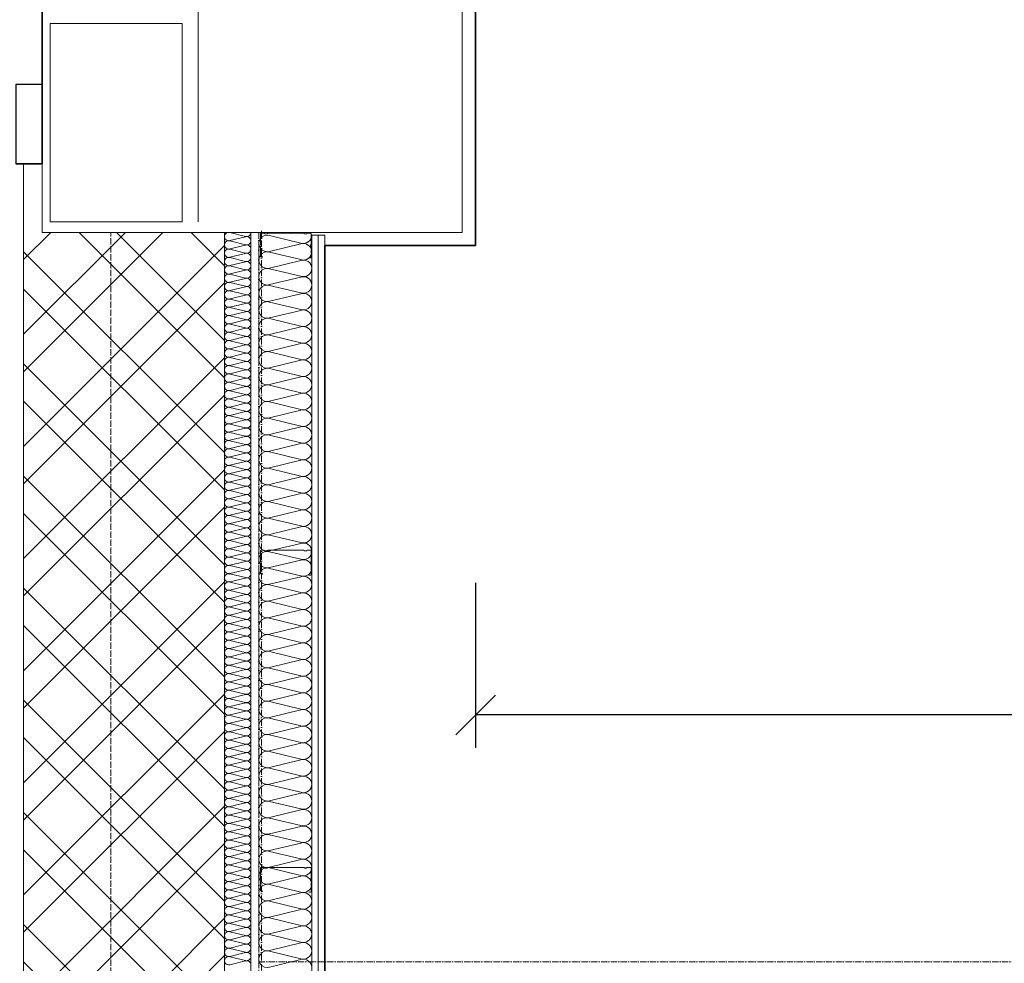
# Model space of a CAD drawing. Header units: inches. Extents: x -96941 to 10978768, y -673 to 1070890.
# Tile 122 of 256: x 55205 to 57068, y 6160 to 7946. Entities that reach past the tile are written whole.
import ezdxf

# ---------------------------------------------------------------- set-up
doc = ezdxf.new("R2010")
doc.units = ezdxf.units.IN
doc.linetypes.add('ACAD_ISO02W100', pattern=[15, 12, -3])
doc.linetypes.add('ACAD_ISO10W100', pattern=[18.5, 12, -3, 0.5, -3])
doc.layers.get('Defpoints').update_dxf_attribs({"color": 6, "lineweight": 9})
for name, color, linetype, lineweight in [('!_A_01_TENKÁ', 8, 'Continuous', 13), ('!_A_02_HRUBÁ', 255, 'Continuous', 35), ('!_A_03_ČIARKOVANÁ', 41, 'ACAD_ISO02W100', 13), ('!_A_04_BODKOČIARKOVANÁ', 30, 'ACAD_ISO10W100', 13), ('!_A_21_KÓTY', 3, 'Continuous', 9), ('!_A_23_ŠRAFY', 252, 'Continuous', 9), ('A-DETL-THIN', 151, 'Continuous', 9), ('A-GLAZ-CWMG', 51, 'Continuous', 18)]:
    doc.layers.add(name, color=color, linetype=linetype, lineweight=lineweight)
doc.layers.add('!_A_52_NOVÉ KCIE', color=7, linetype='Continuous', lineweight=13, true_color=0xa30000)
doc.layers.add('UK3', color=3, linetype='Continuous')
doc.styles.add('Iso CP', font='isocp.shx', dxfattribs={"width": 0.8})
doc.dimstyles.new('1-50', dxfattribs={"dimscale": 50, "dimtxt": 2.5, "dimasz": 1.5, "dimexe": 1.25, "dimexo": 1, "dimtad": 1, "dimdec": 0, "dimrnd": 5, "dimdsep": 46, "dimtxsty": 'Iso CP', "dimblk1": 'OBLIQUE', "dimblk2": 'OBLIQUE', "dimsah": 1, "dimcen": 2.5, "dimclrt": 4, "dimadec": 0, "dimazin": 0, "dimtfac": 1, "dimtdec": 0, "dimtmove": 1, "dimatfit": 3, "dimldrblk": 'OBLIQUE', "dimfxl": 5, "dimfxlon": 1, "dimtfill": 1, "dimtolj": 1, "dimtzin": 0, "dimarcsym": 0})

# ---------------------------------------------------------------- blocks, each defined once
blk = doc.blocks.new('Rectangular Mullion - 50x150-1522325-1_NP NOVÉ KONŠTRUKCIE')
at = {"layer": 'A-GLAZ-CWMG', "color": 250, "lineweight": 25}
for p, q in [((-50, 75), (0, 75)), ((-50, -75), (-50, 75)), ((0, -75), (-50, -75))]:
    blk.add_line(p, q, dxfattribs=at)
blk = doc.blocks.new('*U1417')
at = {"flags": 128}
for points in [[(-4386.7, 0, 0.505403), (-4405.8, -25.9), (-4387.5, -101.2, -1.345402), (-4425.8, -101.2), (-4407.6, -25.9, 0.505403), (-4426.7, 0)], [(-4346.7, 0, 0.505403), (-4365.8, -25.9), (-4347.5, -101.2, -1.345402), (-4385.8, -101.2), (-4367.6, -25.9, 0.505403), (-4386.7, 0)], [(-4306.7, 0, 0.505403), (-4325.8, -25.9), (-4307.5, -101.2, -1.345402), (-4345.8, -101.2), (-4327.6, -25.9, 0.505403), (-4346.7, 0)], [(-4266.7, 0, 0.505403), (-4285.8, -25.9), (-4267.5, -101.2, -1.345402), (-4305.8, -101.2), (-4287.6, -25.9, 0.505403), (-4306.7, 0)], [(-4226.7, 0, 0.505403), (-4245.8, -25.9), (-4227.5, -101.2, -1.345402), (-4265.8, -101.2), (-4247.6, -25.9, 0.505403), (-4266.7, 0)], [(-4186.7, 0, 0.505403), (-4205.8, -25.9), (-4187.5, -101.2, -1.345402), (-4225.8, -101.2), (-4207.6, -25.9, 0.505403), (-4226.7, 0)], [(-4146.7, 0, 0.505403), (-4165.8, -25.9), (-4147.5, -101.2, -1.345402), (-4185.8, -101.2), (-4167.6, -25.9, 0.505403), (-4186.7, 0)], [(-4106.7, 0, 0.505403), (-4125.8, -25.9), (-4107.5, -101.2, -1.345402), (-4145.8, -101.2), (-4127.6, -25.9, 0.505403), (-4146.7, 0)], [(-4066.7, 0, 0.505403), (-4085.8, -25.9), (-4067.5, -101.2, -1.345402), (-4105.8, -101.2), (-4087.6, -25.9, 0.505403), (-4106.7, 0)], [(-4026.7, 0, 0.505403), (-4045.8, -25.9), (-4027.5, -101.2, -1.345402), (-4065.8, -101.2), (-4047.6, -25.9, 0.505403), (-4066.7, 0)], [(-3986.7, 0, 0.505403), (-4005.8, -25.9), (-3987.5, -101.2, -1.345402), (-4025.8, -101.2), (-4007.6, -25.9, 0.505403), (-4026.7, 0)], [(-3946.7, 0, 0.505403), (-3965.8, -25.9), (-3947.5, -101.2, -1.345402), (-3985.8, -101.2), (-3967.6, -25.9, 0.505403), (-3986.7, 0)], [(-3906.7, 0, 0.505403), (-3925.8, -25.9), (-3907.5, -101.2, -1.345402), (-3945.8, -101.2), (-3927.6, -25.9, 0.505403), (-3946.7, 0)], [(-3866.7, 0, 0.505403), (-3885.8, -25.9), (-3867.5, -101.2, -1.345402), (-3905.8, -101.2), (-3887.6, -25.9, 0.505403), (-3906.7, 0)], [(-3826.7, 0, 0.505403), (-3845.8, -25.9), (-3827.5, -101.2, -1.345402), (-3865.8, -101.2), (-3847.6, -25.9, 0.505403), (-3866.7, 0)], [(-3786.7, 0, 0.505403), (-3805.8, -25.9), (-3787.5, -101.2, -1.345402), (-3825.8, -101.2), (-3807.6, -25.9, 0.505403), (-3826.7, 0)], [(-3746.7, 0, 0.505403), (-3765.8, -25.9), (-3747.5, -101.2, -1.345402), (-3785.8, -101.2), (-3767.6, -25.9, 0.505403), (-3786.7, 0)], [(-3706.7, 0, 0.505403), (-3725.8, -25.9), (-3707.5, -101.2, -1.345402), (-3745.8, -101.2), (-3727.6, -25.9, 0.505403), (-3746.7, 0)], [(-3666.7, 0, 0.505403), (-3685.8, -25.9), (-3667.5, -101.2, -1.345402), (-3705.8, -101.2), (-3687.6, -25.9, 0.505403), (-3706.7, 0)], [(-3626.7, 0, 0.505403), (-3645.8, -25.9), (-3627.5, -101.2, -1.345402), (-3665.8, -101.2), (-3647.6, -25.9, 0.505403), (-3666.7, 0)], [(-3586.7, 0, 0.505403), (-3605.8, -25.9), (-3587.5, -101.2, -1.345402), (-3625.8, -101.2), (-3607.6, -25.9, 0.505403), (-3626.7, 0)], [(-3546.7, 0, 0.505403), (-3565.8, -25.9), (-3547.5, -101.2, -1.345402), (-3585.8, -101.2), (-3567.6, -25.9, 0.505403), (-3586.7, 0)], [(-3506.7, 0, 0.505403), (-3525.8, -25.9), (-3507.5, -101.2, -1.345402), (-3545.8, -101.2), (-3527.6, -25.9, 0.505403), (-3546.7, 0)], [(-3466.7, 0, 0.505403), (-3485.8, -25.9), (-3467.5, -101.2, -1.345402), (-3505.8, -101.2), (-3487.6, -25.9, 0.505403), (-3506.7, 0)], [(-3426.7, 0, 0.505403), (-3445.8, -25.9), (-3427.5, -101.2, -1.345402), (-3465.8, -101.2), (-3447.6, -25.9, 0.505403), (-3466.7, 0)], [(-3386.7, 0, 0.505403), (-3405.8, -25.9), (-3387.5, -101.2, -1.345402), (-3425.8, -101.2), (-3407.6, -25.9, 0.505403), (-3426.7, 0)], [(-3346.7, 0, 0.505403), (-3365.8, -25.9), (-3347.5, -101.2, -1.345402), (-3385.8, -101.2), (-3367.6, -25.9, 0.505403), (-3386.7, 0)], [(-3306.7, 0, 0.505403), (-3325.8, -25.9), (-3307.5, -101.2, -1.345402), (-3345.8, -101.2), (-3327.6, -25.9, 0.505403), (-3346.7, 0)], [(-3266.7, 0, 0.505403), (-3285.8, -25.9), (-3267.5, -101.2, -1.345402), (-3305.8, -101.2), (-3287.6, -25.9, 0.505403), (-3306.7, 0)], [(-3226.7, 0, 0.505403), (-3245.8, -25.9), (-3227.5, -101.2, -1.345402), (-3265.8, -101.2), (-3247.6, -25.9, 0.505403), (-3266.7, 0)], [(-3186.7, 0, 0.505403), (-3205.8, -25.9), (-3187.5, -101.2, -1.345402), (-3225.8, -101.2), (-3207.6, -25.9, 0.505403), (-3226.7, 0)], [(-3146.7, 0, 0.505403), (-3165.8, -25.9), (-3147.5, -101.2, -1.345402), (-3185.8, -101.2), (-3167.6, -25.9, 0.505403), (-3186.7, 0)], [(-3106.7, 0, 0.505403), (-3125.8, -25.9), (-3107.5, -101.2, -1.345402), (-3145.8, -101.2), (-3127.6, -25.9, 0.505403), (-3146.7, 0)], [(-3066.7, 0, 0.505403), (-3085.8, -25.9), (-3067.5, -101.2, -1.345402), (-3105.8, -101.2), (-3087.6, -25.9, 0.505403), (-3106.7, 0)], [(-3026.7, 0, 0.505403), (-3045.8, -25.9), (-3027.5, -101.2, -1.345402), (-3065.8, -101.2), (-3047.6, -25.9, 0.505403), (-3066.7, 0)], [(-2986.7, 0, 0.505403), (-3005.8, -25.9), (-2987.5, -101.2, -1.345402), (-3025.8, -101.2), (-3007.6, -25.9, 0.505403), (-3026.7, 0)], [(-2946.7, 0, 0.505403), (-2965.8, -25.9), (-2947.5, -101.2, -1.345402), (-2985.8, -101.2), (-2967.6, -25.9, 0.505403), (-2986.7, 0)], [(-2906.7, 0, 0.505403), (-2925.8, -25.9), (-2907.5, -101.2, -1.345402), (-2945.8, -101.2), (-2927.6, -25.9, 0.505403), (-2946.7, 0)], [(-2866.7, 0, 0.505403), (-2885.8, -25.9), (-2867.5, -101.2, -1.345402), (-2905.8, -101.2), (-2887.6, -25.9, 0.505403), (-2906.7, 0)], [(-2826.7, 0, 0.505403), (-2845.8, -25.9), (-2827.5, -101.2, -1.345402), (-2865.8, -101.2), (-2847.6, -25.9, 0.505403), (-2866.7, 0)], [(-2786.7, 0, 0.505403), (-2805.8, -25.9), (-2787.5, -101.2, -1.345402), (-2825.8, -101.2), (-2807.6, -25.9, 0.505403), (-2826.7, 0)], [(-2746.7, 0, 0.505403), (-2765.8, -25.9), (-2747.5, -101.2, -1.345402), (-2785.8, -101.2), (-2767.6, -25.9, 0.505403), (-2786.7, 0)], [(-2706.7, 0, 0.505403), (-2725.8, -25.9), (-2707.5, -101.2, -1.345402), (-2745.8, -101.2), (-2727.6, -25.9, 0.505403), (-2746.7, 0)], [(-2666.7, 0, 0.505403), (-2685.8, -25.9), (-2667.5, -101.2, -1.345402), (-2705.8, -101.2), (-2687.6, -25.9, 0.505403), (-2706.7, 0)]]:
    blk.add_lwpolyline(points, format="xyb", dxfattribs=at)
blk = doc.blocks.new('*U1427')
at = {"flags": 128}
for points in [[(-9502, 0, 0.505403), (-9521.1, -25.9), (-9502.8, -101.2, -1.345402), (-9541.1, -101.2), (-9522.9, -25.9, 0.505403), (-9542, 0)], [(-9462, 0, 0.505403), (-9481.1, -25.9), (-9462.8, -101.2, -1.345402), (-9501.1, -101.2), (-9482.9, -25.9, 0.505403), (-9502, 0)], [(-9422, 0, 0.505403), (-9441.1, -25.9), (-9422.8, -101.2, -1.345402), (-9461.1, -101.2), (-9442.9, -25.9, 0.505403), (-9462, 0)], [(-9382, 0, 0.505403), (-9401.1, -25.9), (-9382.8, -101.2, -1.345402), (-9421.1, -101.2), (-9402.9, -25.9, 0.505403), (-9422, 0)], [(-9342, 0, 0.505403), (-9361.1, -25.9), (-9342.8, -101.2, -1.345402), (-9381.1, -101.2), (-9362.9, -25.9, 0.505403), (-9382, 0)], [(-9302, 0, 0.505403), (-9321.1, -25.9), (-9302.8, -101.2, -1.345402), (-9341.1, -101.2), (-9322.9, -25.9, 0.505403), (-9342, 0)], [(-9262, 0, 0.505403), (-9281.1, -25.9), (-9262.8, -101.2, -1.345402), (-9301.1, -101.2), (-9282.9, -25.9, 0.505403), (-9302, 0)], [(-9222, 0, 0.505403), (-9241.1, -25.9), (-9222.8, -101.2, -1.345402), (-9261.1, -101.2), (-9242.9, -25.9, 0.505403), (-9262, 0)], [(-9182, 0, 0.505403), (-9201.1, -25.9), (-9182.8, -101.2, -1.345402), (-9221.1, -101.2), (-9202.9, -25.9, 0.505403), (-9222, 0)], [(-9142, 0, 0.505403), (-9161.1, -25.9), (-9142.8, -101.2, -1.345402), (-9181.1, -101.2), (-9162.9, -25.9, 0.505403), (-9182, 0)], [(-9102, 0, 0.505403), (-9121.1, -25.9), (-9102.8, -101.2, -1.345402), (-9141.1, -101.2), (-9122.9, -25.9, 0.505403), (-9142, 0)], [(-9062, 0, 0.505403), (-9081.1, -25.9), (-9062.8, -101.2, -1.345402), (-9101.1, -101.2), (-9082.9, -25.9, 0.505403), (-9102, 0)], [(-9022, 0, 0.505403), (-9041.1, -25.9), (-9022.8, -101.2, -1.345402), (-9061.1, -101.2), (-9042.9, -25.9, 0.505403), (-9062, 0)], [(-8982, 0, 0.505403), (-9001.1, -25.9), (-8982.8, -101.2, -1.345402), (-9021.1, -101.2), (-9002.9, -25.9, 0.505403), (-9022, 0)], [(-8942, 0, 0.505403), (-8961.1, -25.9), (-8942.8, -101.2, -1.345402), (-8981.1, -101.2), (-8962.9, -25.9, 0.505403), (-8982, 0)], [(-8902, 0, 0.505403), (-8921.1, -25.9), (-8902.8, -101.2, -1.345402), (-8941.1, -101.2), (-8922.9, -25.9, 0.505403), (-8942, 0)], [(-8862, 0, 0.505403), (-8881.1, -25.9), (-8862.8, -101.2, -1.345402), (-8901.1, -101.2), (-8882.9, -25.9, 0.505403), (-8902, 0)], [(-8822, 0, 0.505403), (-8841.1, -25.9), (-8822.8, -101.2, -1.345402), (-8861.1, -101.2), (-8842.9, -25.9, 0.505403), (-8862, 0)], [(-8782, 0, 0.505403), (-8801.1, -25.9), (-8782.8, -101.2, -1.345402), (-8821.1, -101.2), (-8802.9, -25.9, 0.505403), (-8822, 0)], [(-8742, 0, 0.505403), (-8761.1, -25.9), (-8742.8, -101.2, -1.345402), (-8781.1, -101.2), (-8762.9, -25.9, 0.505403), (-8782, 0)], [(-8702, 0, 0.505403), (-8721.1, -25.9), (-8702.8, -101.2, -1.345402), (-8741.1, -101.2), (-8722.9, -25.9, 0.505403), (-8742, 0)], [(-8662, 0, 0.505403), (-8681.1, -25.9), (-8662.8, -101.2, -1.345402), (-8701.1, -101.2), (-8682.9, -25.9, 0.505403), (-8702, 0)], [(-8622, 0, 0.505403), (-8641.1, -25.9), (-8622.8, -101.2, -1.345402), (-8661.1, -101.2), (-8642.9, -25.9, 0.505403), (-8662, 0)], [(-8582, 0, 0.505403), (-8601.1, -25.9), (-8582.8, -101.2, -1.345402), (-8621.1, -101.2), (-8602.9, -25.9, 0.505403), (-8622, 0)], [(-8542, 0, 0.505403), (-8561.1, -25.9), (-8542.8, -101.2, -1.345402), (-8581.1, -101.2), (-8562.9, -25.9, 0.505403), (-8582, 0)], [(-8502, 0, 0.505403), (-8521.1, -25.9), (-8502.8, -101.2, -1.345402), (-8541.1, -101.2), (-8522.9, -25.9, 0.505403), (-8542, 0)], [(-8462, 0, 0.505403), (-8481.1, -25.9), (-8462.8, -101.2, -1.345402), (-8501.1, -101.2), (-8482.9, -25.9, 0.505403), (-8502, 0)], [(-8422, 0, 0.505403), (-8441.1, -25.9), (-8422.8, -101.2, -1.345402), (-8461.1, -101.2), (-8442.9, -25.9, 0.505403), (-8462, 0)], [(-8382, 0, 0.505403), (-8401.1, -25.9), (-8382.8, -101.2, -1.345402), (-8421.1, -101.2), (-8402.9, -25.9, 0.505403), (-8422, 0)], [(-8342, 0, 0.505403), (-8361.1, -25.9), (-8342.8, -101.2, -1.345402), (-8381.1, -101.2), (-8362.9, -25.9, 0.505403), (-8382, 0)], [(-8302, 0, 0.505403), (-8321.1, -25.9), (-8302.8, -101.2, -1.345402), (-8341.1, -101.2), (-8322.9, -25.9, 0.505403), (-8342, 0)], [(-8262, 0, 0.505403), (-8281.1, -25.9), (-8262.8, -101.2, -1.345402), (-8301.1, -101.2), (-8282.9, -25.9, 0.505403), (-8302, 0)], [(-8222, 0, 0.505403), (-8241.1, -25.9), (-8222.8, -101.2, -1.345402), (-8261.1, -101.2), (-8242.9, -25.9, 0.505403), (-8262, 0)], [(-8182, 0, 0.505403), (-8201.1, -25.9), (-8182.8, -101.2, -1.345402), (-8221.1, -101.2), (-8202.9, -25.9, 0.505403), (-8222, 0)], [(-8142, 0, 0.505403), (-8161.1, -25.9), (-8142.8, -101.2, -1.345402), (-8181.1, -101.2), (-8162.9, -25.9, 0.505403), (-8182, 0)], [(-8102, 0, 0.505403), (-8121.1, -25.9), (-8102.8, -101.2, -1.345402), (-8141.1, -101.2), (-8122.9, -25.9, 0.505403), (-8142, 0)], [(-8062, 0, 0.505403), (-8081.1, -25.9), (-8062.8, -101.2, -1.345402), (-8101.1, -101.2), (-8082.9, -25.9, 0.505403), (-8102, 0)], [(-8022, 0, 0.505403), (-8041.1, -25.9), (-8022.8, -101.2, -1.345402), (-8061.1, -101.2), (-8042.9, -25.9, 0.505403), (-8062, 0)], [(-7982, 0, 0.505403), (-8001.1, -25.9), (-7982.8, -101.2, -1.345402), (-8021.1, -101.2), (-8002.9, -25.9, 0.505403), (-8022, 0)], [(-7942, 0, 0.505403), (-7961.1, -25.9), (-7942.8, -101.2, -1.345402), (-7981.1, -101.2), (-7962.9, -25.9, 0.505403), (-7982, 0)], [(-7902, 0, 0.505403), (-7921.1, -25.9), (-7902.8, -101.2, -1.345402), (-7941.1, -101.2), (-7922.9, -25.9, 0.505403), (-7942, 0)], [(-7862, 0, 0.505403), (-7881.1, -25.9), (-7862.8, -101.2, -1.345402), (-7901.1, -101.2), (-7882.9, -25.9, 0.505403), (-7902, 0)], [(-7822, 0, 0.505403), (-7841.1, -25.9), (-7822.8, -101.2, -1.345402), (-7861.1, -101.2), (-7842.9, -25.9, 0.505403), (-7862, 0)], [(-7782, 0, 0.505403), (-7801.1, -25.9), (-7782.8, -101.2, -1.345402), (-7821.1, -101.2), (-7802.9, -25.9, 0.505403), (-7822, 0)], [(-7742, 0, 0.505403), (-7761.1, -25.9), (-7742.8, -101.2, -1.345402), (-7781.1, -101.2), (-7762.9, -25.9, 0.505403), (-7782, 0)], [(-7702, 0, 0.505403), (-7721.1, -25.9), (-7702.8, -101.2, -1.345402), (-7741.1, -101.2), (-7722.9, -25.9, 0.505403), (-7742, 0)], [(-7662, 0, 0.505403), (-7681.1, -25.9), (-7662.8, -101.2, -1.345402), (-7701.1, -101.2), (-7682.9, -25.9, 0.505403), (-7702, 0)], [(-7622, 0, 0.505403), (-7641.1, -25.9), (-7622.8, -101.2, -1.345402), (-7661.1, -101.2), (-7642.9, -25.9, 0.505403), (-7662, 0)], [(-7582, 0, 0.505403), (-7601.1, -25.9), (-7582.8, -101.2, -1.345402), (-7621.1, -101.2), (-7602.9, -25.9, 0.505403), (-7622, 0)], [(-7542, 0, 0.505403), (-7561.1, -25.9), (-7542.8, -101.2, -1.345402), (-7581.1, -101.2), (-7562.9, -25.9, 0.505403), (-7582, 0)], [(-7502, 0, 0.505403), (-7521.1, -25.9), (-7502.8, -101.2, -1.345402), (-7541.1, -101.2), (-7522.9, -25.9, 0.505403), (-7542, 0)], [(-7462, 0, 0.505403), (-7481.1, -25.9), (-7462.8, -101.2, -1.345402), (-7501.1, -101.2), (-7482.9, -25.9, 0.505403), (-7502, 0)], [(-7422, 0, 0.505403), (-7441.1, -25.9), (-7422.8, -101.2, -1.345402), (-7461.1, -101.2), (-7442.9, -25.9, 0.505403), (-7462, 0)], [(-7382, 0, 0.505403), (-7401.1, -25.9), (-7382.8, -101.2, -1.345402), (-7421.1, -101.2), (-7402.9, -25.9, 0.505403), (-7422, 0)], [(-7342, 0, 0.505403), (-7361.1, -25.9), (-7342.8, -101.2, -1.345402), (-7381.1, -101.2), (-7362.9, -25.9, 0.505403), (-7382, 0)], [(-7302, 0, 0.505403), (-7321.1, -25.9), (-7302.8, -101.2, -1.345402), (-7341.1, -101.2), (-7322.9, -25.9, 0.505403), (-7342, 0)], [(-7262, 0, 0.505403), (-7281.1, -25.9), (-7262.8, -101.2, -1.345402), (-7301.1, -101.2), (-7282.9, -25.9, 0.505403), (-7302, 0)], [(-7222, 0, 0.505403), (-7241.1, -25.9), (-7222.8, -101.2, -1.345402), (-7261.1, -101.2), (-7242.9, -25.9, 0.505403), (-7262, 0)], [(-7182, 0, 0.505403), (-7201.1, -25.9), (-7182.8, -101.2, -1.345402), (-7221.1, -101.2), (-7202.9, -25.9, 0.505403), (-7222, 0)], [(-7142, 0, 0.505403), (-7161.1, -25.9), (-7142.8, -101.2, -1.345402), (-7181.1, -101.2), (-7162.9, -25.9, 0.505403), (-7182, 0)], [(-7102, 0, 0.505403), (-7121.1, -25.9), (-7102.8, -101.2, -1.345402), (-7141.1, -101.2), (-7122.9, -25.9, 0.505403), (-7142, 0)], [(-7062, 0, 0.505403), (-7081.1, -25.9), (-7062.8, -101.2, -1.345402), (-7101.1, -101.2), (-7082.9, -25.9, 0.505403), (-7102, 0)], [(-7022, 0, 0.505403), (-7041.1, -25.9), (-7022.8, -101.2, -1.345402), (-7061.1, -101.2), (-7042.9, -25.9, 0.505403), (-7062, 0)], [(-6982, 0, 0.505403), (-7001.1, -25.9), (-6982.8, -101.2, -1.345402), (-7021.1, -101.2), (-7002.9, -25.9, 0.505403), (-7022, 0)], [(-6942, 0, 0.505403), (-6961.1, -25.9), (-6942.8, -101.2, -1.345402), (-6981.1, -101.2), (-6962.9, -25.9, 0.505403), (-6982, 0)], [(-6902, 0, 0.505403), (-6921.1, -25.9), (-6902.8, -101.2, -1.345402), (-6941.1, -101.2), (-6922.9, -25.9, 0.505403), (-6942, 0)], [(-6862, 0, 0.505403), (-6881.1, -25.9), (-6862.8, -101.2, -1.345402), (-6901.1, -101.2), (-6882.9, -25.9, 0.505403), (-6902, 0)], [(-6822, 0, 0.505403), (-6841.1, -25.9), (-6822.8, -101.2, -1.345402), (-6861.1, -101.2), (-6842.9, -25.9, 0.505403), (-6862, 0)], [(-6782, 0, 0.505403), (-6801.1, -25.9), (-6782.8, -101.2, -1.345402), (-6821.1, -101.2), (-6802.9, -25.9, 0.505403), (-6822, 0)], [(-6742, 0, 0.505403), (-6761.1, -25.9), (-6742.8, -101.2, -1.345402), (-6781.1, -101.2), (-6762.9, -25.9, 0.505403), (-6782, 0)], [(-6702, 0, 0.505403), (-6721.1, -25.9), (-6702.8, -101.2, -1.345402), (-6741.1, -101.2), (-6722.9, -25.9, 0.505403), (-6742, 0)], [(-6662, 0, 0.505403), (-6681.1, -25.9), (-6662.8, -101.2, -1.345402), (-6701.1, -101.2), (-6682.9, -25.9, 0.505403), (-6702, 0)], [(-6622, 0, 0.505403), (-6641.1, -25.9), (-6622.8, -101.2, -1.345402), (-6661.1, -101.2), (-6642.9, -25.9, 0.505403), (-6662, 0)], [(-6582, 0, 0.505403), (-6601.1, -25.9), (-6582.8, -101.2, -1.345402), (-6621.1, -101.2), (-6602.9, -25.9, 0.505403), (-6622, 0)], [(-6542, 0, 0.505403), (-6561.1, -25.9), (-6542.8, -101.2, -1.345402), (-6581.1, -101.2), (-6562.9, -25.9, 0.505403), (-6582, 0)], [(-6502, 0, 0.505403), (-6521.1, -25.9), (-6502.8, -101.2, -1.345402), (-6541.1, -101.2), (-6522.9, -25.9, 0.505403), (-6542, 0)], [(-6462, 0, 0.505403), (-6481.1, -25.9), (-6462.8, -101.2, -1.345402), (-6501.1, -101.2), (-6482.9, -25.9, 0.505403), (-6502, 0)], [(-6422, 0, 0.505403), (-6441.1, -25.9), (-6422.8, -101.2, -1.345402), (-6461.1, -101.2), (-6442.9, -25.9, 0.505403), (-6462, 0)], [(-6382, 0, 0.505403), (-6401.1, -25.9), (-6382.8, -101.2, -1.345402), (-6421.1, -101.2), (-6402.9, -25.9, 0.505403), (-6422, 0)], [(-6342, 0, 0.505403), (-6361.1, -25.9), (-6342.8, -101.2, -1.345402), (-6381.1, -101.2), (-6362.9, -25.9, 0.505403), (-6382, 0)], [(-6302, 0, 0.505403), (-6321.1, -25.9), (-6302.8, -101.2, -1.345402), (-6341.1, -101.2), (-6322.9, -25.9, 0.505403), (-6342, 0)], [(-6262, 0, 0.505403), (-6281.1, -25.9), (-6262.8, -101.2, -1.345402), (-6301.1, -101.2), (-6282.9, -25.9, 0.505403), (-6302, 0)], [(-6222, 0, 0.505403), (-6241.1, -25.9), (-6222.8, -101.2, -1.345402), (-6261.1, -101.2), (-6242.9, -25.9, 0.505403), (-6262, 0)], [(-6182, 0, 0.505403), (-6201.1, -25.9), (-6182.8, -101.2, -1.345402), (-6221.1, -101.2), (-6202.9, -25.9, 0.505403), (-6222, 0)], [(-6142, 0, 0.505403), (-6161.1, -25.9), (-6142.8, -101.2, -1.345402), (-6181.1, -101.2), (-6162.9, -25.9, 0.505403), (-6182, 0)], [(-6102, 0, 0.505403), (-6121.1, -25.9), (-6102.8, -101.2, -1.345402), (-6141.1, -101.2), (-6122.9, -25.9, 0.505403), (-6142, 0)], [(-6062, 0, 0.505403), (-6081.1, -25.9), (-6062.8, -101.2, -1.345402), (-6101.1, -101.2), (-6082.9, -25.9, 0.505403), (-6102, 0)], [(-6022, 0, 0.505403), (-6041.1, -25.9), (-6022.8, -101.2, -1.345402), (-6061.1, -101.2), (-6042.9, -25.9, 0.505403), (-6062, 0)]]:
    blk.add_lwpolyline(points, format="xyb", dxfattribs=at)
blk = doc.blocks.new('_Oblique')
at = {"color": 0, "linetype": 'ByBlock', "lineweight": -2}
blk.add_line((-0.5, -0.5), (0.5, 0.5), dxfattribs=at)
blk = doc.blocks.new('*D2461')
at = {"layer": '!_A_21_KÓTY', "color": 0, "lineweight": -2, "transparency": 16777216}
for p, q in [((56067.7, 6880.4), (56067.7, 6567.9)), ((58732.6, 6880.4), (58732.6, 6567.9)), ((58732.6, 6630.4), (56067.7, 6630.4))]:
    blk.add_line(p, q, dxfattribs=at)
at = {"layer": 'Defpoints', "color": 0, "transparency": 16777216}
for p in [(56067.7, 7518.4), (58732.6, 6938.4), (56067.7, 6630.4)]:
    blk.add_point(p, dxfattribs=at)
at = {"layer": '!_A_21_KÓTY', "color": 0, "lineweight": -2, "transparency": 16777216, "xscale": 75, "yscale": 75, "zscale": 75, "rotation": 180}
blk.add_blockref('_Oblique', (56067.7, 6630.4), dxfattribs=at)
at = {"layer": '!_A_21_KÓTY', "color": 0, "lineweight": -2, "transparency": 16777216, "xscale": 75, "yscale": 75, "zscale": 75}
blk.add_blockref('_Oblique', (58732.6, 6630.4), dxfattribs=at)
at = {"layer": '!_A_21_KÓTY', "color": 4, "transparency": 16777216, "insert": (57400.2, 6724.1), "char_height": 125, "attachment_point": 5, "style": 'Iso CP', "bg_fill": 3, "box_fill_scale": 1.1, "bg_fill_color": 256, "bg_fill_true_color": 13158600, "bg_fill_transparency": 0}
blk.add_mtext('\\A1;2665', dxfattribs=at)
blk = doc.blocks.new('*D2465')
at = {"layer": '!_A_21_KÓTY', "color": 0, "lineweight": -2, "transparency": 16777216}
for p, q in [((56067.7, 4857.8), (56067.7, 4545.3)), ((57257.7, 4857.8), (57257.7, 4545.3)), ((57257.7, 4607.8), (56067.7, 4607.8))]:
    blk.add_line(p, q, dxfattribs=at)
at = {"layer": 'Defpoints', "color": 0, "transparency": 16777216}
for p in [(56067.7, 7518.4), (57257.7, 5646.1), (56067.7, 4607.8)]:
    blk.add_point(p, dxfattribs=at)
at = {"layer": '!_A_21_KÓTY', "color": 0, "lineweight": -2, "transparency": 16777216, "xscale": 75, "yscale": 75, "zscale": 75, "rotation": 180}
blk.add_blockref('_Oblique', (56067.7, 4607.8), dxfattribs=at)
at = {"layer": '!_A_21_KÓTY', "color": 0, "lineweight": -2, "transparency": 16777216, "xscale": 75, "yscale": 75, "zscale": 75}
blk.add_blockref('_Oblique', (57257.7, 4607.8), dxfattribs=at)
at = {"layer": '!_A_21_KÓTY', "color": 4, "transparency": 16777216, "insert": (56662.7, 4701.5), "char_height": 125, "attachment_point": 5, "style": 'Iso CP', "bg_fill": 3, "box_fill_scale": 1.1, "bg_fill_color": 256, "bg_fill_true_color": 13158600, "bg_fill_transparency": 0}
blk.add_mtext('\\A1;1190', dxfattribs=at)
blk = doc.blocks.new('*D2519')
at = {"layer": '!_A_21_KÓTY', "color": 0, "lineweight": -2, "transparency": 16777216}
for p, q in [((56067.7, 5756.9), (56067.7, 5444.4)), ((60782.7, 5756.9), (60782.7, 5444.4)), ((60782.7, 5506.9), (56067.7, 5506.9))]:
    blk.add_line(p, q, dxfattribs=at)
at = {"layer": 'Defpoints', "color": 0, "transparency": 16777216}
for p in [(56067.7, 7518.4), (60782.7, 5940.9), (56067.7, 5506.9)]:
    blk.add_point(p, dxfattribs=at)
at = {"layer": '!_A_21_KÓTY', "color": 0, "lineweight": -2, "transparency": 16777216, "xscale": 75, "yscale": 75, "zscale": 75, "rotation": 180}
blk.add_blockref('_Oblique', (56067.7, 5506.9), dxfattribs=at)
at = {"layer": '!_A_21_KÓTY', "color": 0, "lineweight": -2, "transparency": 16777216, "xscale": 75, "yscale": 75, "zscale": 75}
blk.add_blockref('_Oblique', (60782.7, 5506.9), dxfattribs=at)
at = {"layer": '!_A_21_KÓTY', "color": 4, "transparency": 16777216, "insert": (58425.2, 5600.6), "char_height": 125, "attachment_point": 5, "style": 'Iso CP', "bg_fill": 3, "box_fill_scale": 1.1, "bg_fill_color": 256, "bg_fill_true_color": 13158600, "bg_fill_transparency": 0}
blk.add_mtext('\\A1;4715', dxfattribs=at)

msp = doc.modelspace()

# ---------------------------------------------------------------- hatches: boundary and pattern name
at = {"layer": '!_A_23_ŠRAFY', "true_color": 0xa30000}
h = msp.add_hatch(dxfattribs=at)
h.set_pattern_fill('ZDIVO-VYS_PEV', color=14, scale=50)
h.set_pattern_definition([(45, (5722.54, -69504.64), (-106.06602, 106.06602), []), (45, (5793.25, -69504.64), (-106.06602, 106.06602), []), (135, (5722.54, -69504.64), (-106.06602, -106.06602), []), (135, (5793.25, -69504.64), (-106.06602, -106.06602), [])])
edge = h.paths.add_edge_path(flags=16)
edge.add_arc((55322.735, 4183.404), 110, 0, 360)
h.paths.add_polyline_path([(55212.735, 7543.404), (55592.735, 7543.404), (55592.735, 3395.404), (55212.735, 3395.404), (55212.735, 4093.404)])

# ---------------------------------------------------------------- linework, layer by layer
at = {"layer": '!_A_01_TENKÁ', "color": 14, "true_color": 0xa30000}
for points in [[(55212.735, 7673.404), (55212.735, 3395.404), (55592.735, 3395.404)], [(55592.735, 7543.404), (55592.735, 3395.404)]]:
    msp.add_lwpolyline(points, dxfattribs=at)
at = {"layer": '!_A_02_HRUBÁ'}
msp.add_lwpolyline([(55807.735, 8338.404), (55807.735, 12798.404), (57647.735, 12798.404), (57647.735, 12978.404), (55247.735, 12978.404), (55247.735, 7673.404), (55197.735, 7673.404)], dxfattribs=at)
at = {"layer": '!_A_03_ČIARKOVANÁ'}
msp.add_lwpolyline([(55377.735, 3380.404), (55377.735, 7543.404)], dxfattribs=at)
at = {"layer": '!_A_03_ČIARKOVANÁ', "color": 14, "true_color": 0xa30000}
msp.add_lwpolyline([(55657.735, 7543.404), (55657.735, 3382.42)], dxfattribs=at)
at = {"layer": '!_A_04_BODKOČIARKOVANÁ'}
for points in [[(55657.735, 7543.404), (55657.735, 6163.404), (68047.735, 6163.404), (68047.735, 7563.404)], [(55662.735, 7546.647), (55662.735, 3993.404)]]:
    msp.add_lwpolyline(points, dxfattribs=at)
at = {"layer": '!_A_52_NOVÉ KCIE', "lineweight": 35}
for p, q in [((56067.735, 7518.404), (56067.735, 8338.404)), ((55782.735, 7518.404), (56067.735, 7518.404))]:
    msp.add_line(p, q, dxfattribs=at)
at = {"layer": '!_A_52_NOVÉ KCIE'}
for points in [[(55592.735, 3745.164), (55642.735, 3745.164), (55642.735, 7543.404), (55592.735, 7543.404)], [(55757.735, 7538.404), (55782.735, 7538.404), (55782.735, 3848.404), (55757.735, 3848.404)]]:
    msp.add_lwpolyline(points, close=True, dxfattribs=at)
msp.add_lwpolyline([(55770.235, 3848.404), (55770.235, 7538.404)], dxfattribs=at)
at = {"layer": '!_A_52_NOVÉ KCIE', "lineweight": 35}
msp.add_lwpolyline([(55782.735, 7518.404), (55782.735, 3848.404)], dxfattribs=at)
at = {"layer": 'A-DETL-THIN'}
for p, q in [((55247.735, 12978.404), (55247.735, 7543.404)), ((55542.735, 8313.404), (55542.735, 7563.404)), ((56042.735, 7543.404), (56042.735, 8313.404)), ((55512.735, 7938.404), (55262.735, 7938.404)), ((55262.735, 7938.404), (55262.735, 7563.404)), ((55512.735, 7563.404), (55512.735, 7938.404)), ((55262.735, 7563.404), (55512.735, 7563.404)), ((55247.735, 7543.404), (56042.735, 7543.404))]:
    msp.add_line(p, q, dxfattribs=at)
at = {"layer": 'UK3', "color": 14, "true_color": 0xa30000, "const_width": 2, "flags": 128}
for points in [[(55751.763, 7495.125), (55755.393, 7495.125, 0.41421356), (55756.643, 7496.375), (55756.643, 7516.634, 0.26794919), (55756.018, 7517.716, -0.57735027), (55756.018, 7519.881, 0.26794919), (55756.643, 7520.964), (55756.643, 7540.699, 0.41421356), (55755.393, 7541.949), (55749.78, 7541.949, 0.24752855), (55748.748, 7541.405, -0.24752855), (55747.717, 7540.861), (55744.218, 7540.861, -0.24752855), (55743.186, 7541.405, 0.24752855), (55742.155, 7541.949), (55675.307, 7541.949, 0.24752855), (55674.276, 7541.405, -0.24752855), (55673.244, 7540.861), (55669.745, 7540.861, -0.24752855), (55668.713, 7541.405, 0.24752855), (55667.682, 7541.949), (55662.069, 7541.949, 0.41421356), (55660.819, 7540.699), (55660.819, 7520.964, 0.26794919), (55661.444, 7519.881, -0.57735027), (55661.444, 7517.716, 0.26794919), (55660.819, 7516.634), (55660.819, 7498.375, 0.41421356), (55662.069, 7497.125), (55665.699, 7497.125)], [(55751.763, 6895.125), (55755.393, 6895.125, 0.41421356), (55756.643, 6896.375), (55756.643, 6916.634, 0.26794919), (55756.018, 6917.716, -0.57735027), (55756.018, 6919.881, 0.26794919), (55756.643, 6920.964), (55756.643, 6940.699, 0.41421356), (55755.393, 6941.949), (55749.78, 6941.949, 0.24752855), (55748.748, 6941.405, -0.24752855), (55747.717, 6940.861), (55744.218, 6940.861, -0.24752855), (55743.186, 6941.405, 0.24752855), (55742.155, 6941.949), (55675.307, 6941.949, 0.24752855), (55674.276, 6941.405, -0.24752855), (55673.244, 6940.861), (55669.745, 6940.861, -0.24752855), (55668.713, 6941.405, 0.24752855), (55667.682, 6941.949), (55662.069, 6941.949, 0.41421356), (55660.819, 6940.699), (55660.819, 6920.964, 0.26794919), (55661.444, 6919.881, -0.57735027), (55661.444, 6917.716, 0.26794919), (55660.819, 6916.634), (55660.819, 6898.375, 0.41421356), (55662.069, 6897.125), (55665.699, 6897.125)], [(55751.763, 6295.125), (55755.393, 6295.125, 0.41421356), (55756.643, 6296.375), (55756.643, 6316.634, 0.26794919), (55756.018, 6317.716, -0.57735027), (55756.018, 6319.881, 0.26794919), (55756.643, 6320.964), (55756.643, 6340.699, 0.41421356), (55755.393, 6341.949), (55749.78, 6341.949, 0.24752855), (55748.748, 6341.405, -0.24752855), (55747.717, 6340.861), (55744.218, 6340.861, -0.24752855), (55743.186, 6341.405, 0.24752855), (55742.155, 6341.949), (55675.307, 6341.949, 0.24752855), (55674.276, 6341.405, -0.24752855), (55673.244, 6340.861), (55669.745, 6340.861, -0.24752855), (55668.713, 6341.405, 0.24752855), (55667.682, 6341.949), (55662.069, 6341.949, 0.41421356), (55660.819, 6340.699), (55660.819, 6320.964, 0.26794919), (55661.444, 6319.881, -0.57735027), (55661.444, 6317.716, 0.26794919), (55660.819, 6316.634), (55660.819, 6298.375, 0.41421356), (55662.069, 6297.125), (55665.699, 6297.125)]]:
    msp.add_lwpolyline(points, format="xyb", dxfattribs=at)

# ---------------------------------------------------------------- block references
at = {"layer": '!_A_52_NOVÉ KCIE', "color": 14, "true_color": 0xa30000, "rotation": 270}
for name, p, xscale, yscale, zscale in [('*U1427', (55642.735, 3786.727), 0.3937007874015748, 0.3937007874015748, 0.3937007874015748), ('*U1417', (55757.735, 4052.829), 0.7874015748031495, 0.7874015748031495, 0.7874015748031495)]:
    msp.add_blockref(name, p, dxfattribs=dict(at, xscale=xscale, yscale=yscale, zscale=zscale))
at = {"layer": 'A-GLAZ-CWMG', "color": 7, "extrusion": (0, 0, -1), "rotation": 180}
msp.add_blockref('Rectangular Mullion - 50x150-1522325-1_NP NOVÉ KONŠTRUKCIE', (-55247.735, 7748.404), dxfattribs=at)

# ---------------------------------------------------------------- next in the draw order: dimensions: what is measured, and where the dimension line sits
at = {"layer": '!_A_21_KÓTY'}
dim = msp.add_linear_dim(base=(56067.735, 6630.373), p1=(58732.595, 6938.404), p2=(56067.735, 7518.404), dimstyle='1-50', dxfattribs=at)
dim.commit()
dim.dimension.update_dxf_attribs({"geometry": '*D2461', "text_midpoint": (57400.165, 6724.135)})

# ---------------------------------------------------------------- next in the draw order: dimensions: what is measured, and where the dimension line sits
dim = msp.add_linear_dim(base=(56067.735, 4607.759), p1=(57257.665, 5646.129), p2=(56067.735, 7518.404), dimstyle='1-50', dxfattribs=at)
dim.commit()
dim.dimension.update_dxf_attribs({"geometry": '*D2465', "text_midpoint": (56662.7, 4701.509)})

# ---------------------------------------------------------------- next in the draw order: dimensions: what is measured, and where the dimension line sits
dim = msp.add_linear_dim(base=(56067.735, 5506.859), p1=(60782.735, 5940.904), p2=(56067.735, 7518.404), dimstyle='1-50', dxfattribs=at)
dim.commit()
dim.dimension.update_dxf_attribs({"geometry": '*D2519', "text_midpoint": (58425.235, 5600.609)})

doc.saveas('drawing.dxf')
